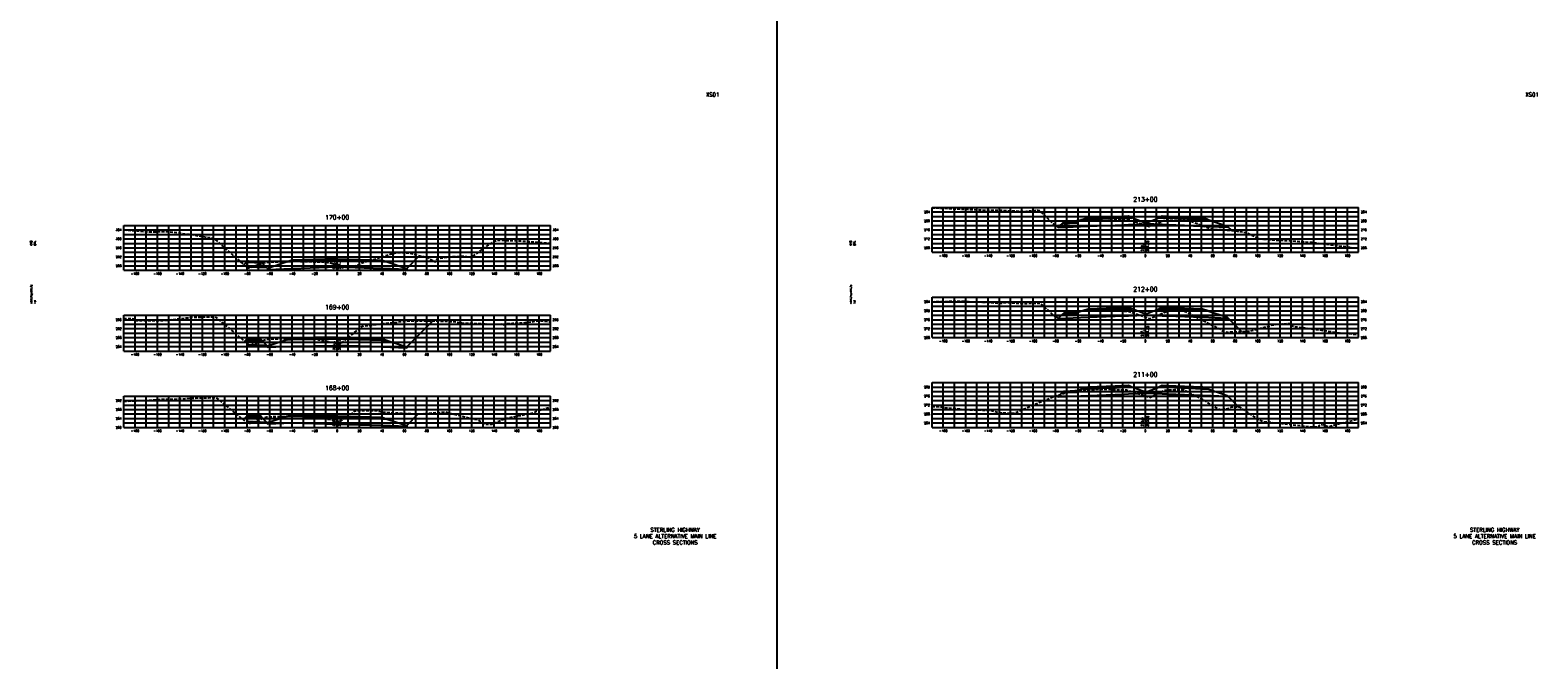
# Model space of a CAD drawing. Extents: x 37 to 10140, y -1968 to 9206.
# Tile 6 of 105: x 2957 to 4300, y 433 to 994. Entities that reach past the tile are written whole.
import ezdxf
from ezdxf.enums import TextEntityAlignment as Align

# ---------------------------------------------------------------- set-up
doc = ezdxf.new("R2010")
doc.units = 0
doc.header["$LTSCALE"] = 20
doc.header["$MEASUREMENT"] = 0
doc.linetypes.add('HIDDEN_050%', pattern=[0.1875, 0.125, -0.0625])
doc.layers.get('0').update_dxf_attribs({"color": 101})
for name, color, linetype in [('S-AT-TXT175', 6, 'Continuous'), ('S-AT-TXT80', 1, 'Continuous'), ('XDATUM', 3, 'Continuous'), ('XEG', 1, 'HIDDEN_050%'), ('XFG', 2, 'Continuous'), ('XGRID', 251, 'Continuous'), ('XGRIDT', 2, 'Continuous'), ('XREF-BORDER', 7, 'Continuous')]:
    doc.layers.add(name, color=color, linetype=linetype)
doc.styles.add('L100', font='simplex.shx', dxfattribs={"height": 2})
doc.styles.add('L175', font='ROMANSM.shx', dxfattribs={"height": 3.5})
doc.styles.add('L80', font='ROMANSM.shx', dxfattribs={"height": 1.6})

# ---------------------------------------------------------------- blocks, each defined once
blk = doc.blocks.new('03025_00_att1')
at = {"layer": 'S-AT-TXT175', "style": 'L175'}
for tag, p in [('NUM', (32.402, 20.822)), ('LINE1', (30.64, 1.444)), ('LINE2', (30.64, 1.161)), ('LINE3', (30.64, 0.877))]:
    blk.add_attdef(tag, text='', height=0.175, dxfattribs=at).set_placement(p, align=Align.CENTER)
at = {"layer": 'S-AT-TXT80', "style": 'L80'}
for tag, p in [('DESIGNED', (2.094, 14.201)), ('CHECKED', (2.265, 14.201)), ('DRAFTED', (2.436, 14.201)), ('PCTB', (2.094, 11.605)), ('PSCALE', (2.265, 11.605)), ('PVIEW', (2.436, 11.605))]:
    blk.add_attdef(tag, p, '', height=0.08, rotation=90, dxfattribs=at)

msp = doc.modelspace()

# ---------------------------------------------------------------- linework, layer by layer
msp.add_line((3621.8, 5156.3), (3621.8, -1967.9))
at = {"layer": 'XDATUM', "flags": 128}
for points in [[(3870.9, 819.7), (3872.4, 818.2), (3899, 819.3), (3931, 820.6), (3935, 820.7), (3950, 821.3), (3965, 820.7), (3969, 820.6), (4001, 819.3), (4023, 818.4), (4023, 819.3), (4026.7, 815.6)], [(3146.8, 785), (3150, 788.2), (3150, 783.2), (3167.2, 782.5), (3168, 781.7), (3168, 780.8), (3190, 781.7), (3230, 783), (3270, 781.7), (3292, 780.8), (3292, 781.7), (3303.3, 793.1)], [(3870.3, 739.1), (3872.4, 737), (3899, 738.1), (3931, 739.4), (3935, 739.5), (3950, 740.1), (3965, 739.5), (3969, 739.4), (4001, 738.1), (4023, 737.2), (4023, 738.1), (4035.6, 725.5)], [(3147.8, 716.7), (3150, 718.9), (3150, 713.9), (3167.2, 713.2), (3168, 712.4), (3168, 711.5), (3190, 712.4), (3230, 713), (3270, 711.7), (3292, 710.8), (3292, 711.7), (3315.2, 734.9)], [(3871.4, 668.5), (3872.4, 667.4), (3899, 668.5), (3931, 669.8), (3935, 669.9), (3950, 670.5), (3965, 669.9), (3969, 669.8), (4001, 668.5), (4023, 667.6), (4023, 668.5), (4033.1, 658.4)], [(3146.5, 647), (3150, 650.5), (3150, 645.5), (3167.2, 644.8), (3168, 644), (3168, 643.1), (3190, 644), (3230, 643), (3270, 641.7), (3292, 640.8), (3292, 641.7), (3302.3, 652.1)]]:
    msp.add_lwpolyline(points, dxfattribs=at)
at = {"layer": 'XEG', "flags": 128}
for points in [[(3760, 835.7), (3786.3, 834.5), (3803.9, 833.7), (3821, 833.5), (3825.9, 833.3), (3841.8, 832.5), (3842.9, 832.5), (3844.3, 832.7), (3849.9, 833.3), (3854.9, 833.8), (3859.4, 829.6), (3870, 819.5), (3882.3, 822.5), (3884.6, 823.1), (3889.2, 824.4), (3890.5, 824.9), (3890.8, 825.1), (3891.4, 825.3), (3902.1, 825.8), (3911.7, 826.1), (3927.8, 825.7), (3931.2, 825.6), (3934.3, 825.3), (3934.7, 825.2), (3950, 820.1), (3951.9, 819.5), (3953.4, 819), (3969.9, 825.8), (3971, 826.3), (3972.2, 826.2), (3985, 825.7), (3986.1, 825.6), (3988.9, 824.3), (4008.9, 816.8), (4025.5, 815.7), (4039.7, 813.7), (4051.2, 808.3), (4052.4, 807.9), (4058.5, 807.3), (4079.1, 806.4), (4092.7, 805.2), (4097.5, 804.9), (4098.2, 805), (4099.4, 804.8), (4105.3, 804), (4140, 799.6), (4140, 799.6)], [(3040, 816), (3051.9, 815.1), (3062, 814.2), (3079.2, 814.6), (3098.9, 812), (3114.2, 809.4), (3119.9, 808.7), (3132, 798), (3150.3, 782), (3160.2, 785.1), (3166.5, 787.1), (3168.4, 787.2), (3171.3, 787.4), (3186.4, 788), (3191.2, 788.2), (3195.9, 788), (3200.2, 787.9), (3217.4, 787.4), (3217.4, 787.4), (3220, 787.2), (3221.8, 786.8), (3226, 786.1), (3229.1, 785.3), (3230, 784.7), (3234.2, 782.2), (3234.3, 782.1), (3236.8, 783), (3237.6, 782.8), (3241.8, 783.2), (3245.1, 783.2), (3254.2, 787.4), (3269, 791.5), (3273.6, 793.3), (3278.1, 794.6), (3284.8, 795.8), (3293.5, 795.6), (3301.1, 793.6), (3310.8, 791.3), (3317.5, 787.2), (3318.3, 788.2), (3319.5, 790.4), (3321.5, 790.7), (3324.2, 791.2), (3331, 792), (3333.2, 792.2), (3337, 792.4), (3340.9, 792.7), (3343.7, 792.5), (3347.5, 791.9), (3349.7, 791.4), (3361.1, 799.9), (3369.5, 805.5), (3372.1, 806.8), (3377, 806.7), (3388.8, 806.6), (3415, 804.5), (3420, 804.1)], [(3760, 752), (3783, 752.6), (3810.7, 751.4), (3821, 750.6), (3826.5, 751.5), (3827.7, 751.3), (3839.6, 750.5), (3840, 750.5), (3840.1, 750.5), (3843.1, 750.3), (3852.2, 750.8), (3856.2, 750.6), (3866.2, 741.8), (3869.3, 738.9), (3870.4, 739.1), (3885.3, 742.3), (3886.4, 742.6), (3889.6, 743.2), (3890.2, 743.4), (3891.2, 743.7), (3896.7, 743.9), (3912, 744.3), (3925.7, 743.9), (3931.2, 743.7), (3932.6, 743.6), (3935, 743.5), (3948.7, 738.8), (3950, 738.3), (3954, 737), (3966.7, 742.3), (3970.1, 743.8), (3976, 744), (3977.4, 744), (3984.6, 743.8), (4015.6, 728), (4018.6, 726.2), (4022.5, 725), (4043.1, 725.8), (4054.6, 728.9), (4063.2, 731.3), (4071.6, 732.3), (4078.6, 732.7), (4080, 730.4), (4124.1, 724.2), (4126.3, 724.1), (4129.4, 723.9), (4140, 722.4)], [(3040, 737.2), (3047.4, 737.1), (3049.8, 736.9), (3050.5, 735.3), (3075.5, 735.3), (3078.9, 735.7), (3100.4, 738.1), (3101.5, 738.1), (3120.2, 738.6), (3121.2, 738.6), (3133.8, 728.3), (3152.1, 713.1), (3153.2, 713.5), (3166.6, 718.4), (3167.1, 718.4), (3171.4, 718.9), (3190.4, 719.5), (3191.2, 719.5), (3191.9, 719.5), (3211.3, 718.7), (3212.5, 718.5), (3213.5, 718.1), (3216.2, 717.8), (3229, 715.3), (3230, 715), (3232.8, 714.2), (3244.5, 723.8), (3252.6, 730.3), (3259.9, 731.1), (3271.1, 732.6), (3290.3, 734.6), (3299.5, 735.1), (3323.9, 734.8), (3334, 734.3), (3341.2, 733.1), (3362.3, 732.4), (3367.2, 731.9), (3376.7, 732.2), (3377.9, 731.3), (3380.3, 731.6), (3381.3, 732.6), (3386.6, 732.8), (3397.5, 733.4), (3409.7, 735), (3420, 734.1)], [(3760, 658.8), (3762.1, 658.8), (3790.6, 655.9), (3811.2, 655.4), (3820.8, 653.2), (3824.7, 652.9), (3826.3, 652.9), (3833.2, 652.8), (3838.7, 655.2), (3856, 662.5), (3860.3, 664.3), (3867.9, 667.3), (3873.5, 669.2), (3884.6, 672.3), (3886.7, 672.7), (3890.7, 673.5), (3891, 673.6), (3891.3, 673.6), (3900.9, 673.9), (3908.3, 674), (3911.8, 674.1), (3925.6, 673.8), (3931.1, 673.6), (3932.3, 673.5), (3933.3, 673.4), (3941.5, 670.8), (3950, 668.1), (3954.1, 666.8), (3959.2, 669.4), (3967.3, 673.2), (3972.6, 673.6), (3978.3, 673.7), (3984, 673.7), (4000.9, 665.1), (4016.3, 655.7), (4025.3, 657.2), (4027.1, 658.4), (4033.7, 658.4), (4044.9, 650.7), (4052, 646.6), (4055.1, 645.4), (4071.6, 643.6), (4096.8, 640.6), (4104.6, 640.6), (4105, 642), (4108.1, 642.6), (4113.1, 640.8), (4140, 647.6)], [(3040, 663.4), (3049.3, 663.7), (3062.1, 664.2), (3073, 665.1), (3087.6, 665.4), (3107.2, 666.4), (3115.4, 666.5), (3122.1, 666.7), (3139.4, 652.6), (3151, 643.3), (3163.3, 647.9), (3167.5, 649.4), (3169, 649.5), (3171.4, 649.6), (3176.4, 649.7), (3191.3, 650.2), (3196.9, 650), (3211.3, 649.4), (3213.3, 649.1), (3214.4, 648.9), (3228.8, 646.1), (3230, 645.8), (3232.7, 645.3), (3244.6, 653.7), (3246.2, 654.9), (3248.9, 655.1), (3264.6, 655), (3270.3, 653.8), (3271, 653.7), (3271.1, 653.7), (3301, 652), (3302.3, 652.1), (3326.7, 653.8), (3352.4, 647.5), (3355, 647), (3355.2, 646.8), (3361.5, 643.1), (3362.5, 643), (3367.8, 642.9), (3377.6, 647.2), (3380.4, 648.2), (3404.9, 653), (3406.3, 653.6), (3407.6, 654.5), (3418.8, 657.8), (3420, 657.9)]]:
    msp.add_lwpolyline(points, dxfattribs=at)
at = {"layer": 'XFG', "flags": 128}
for points in [[(3872.4, 818.2), (3872.4, 818.2), (3870.9, 819.7)], [(3950, 822.1), (3938, 826.8), (3935, 826.7), (3931, 826.6), (3899, 825.3), (3894.4, 825.1), (3889, 823.3), (3889, 822.3), (3876, 821.8), (3872.4, 818.2), (3899, 819.3), (3931, 820.6), (3935, 820.7), (3950, 821.3), (3950, 822.1)], [(3889, 823.3), (3888, 823.2), (3888, 822.9), (3878, 822.5), (3878, 822.8), (3877, 822.8), (3876, 821.8), (3889, 822.3), (3889, 823.3)], [(3888, 823.2), (3878, 822.8), (3878, 822.5), (3888, 822.9), (3888, 823.2)], [(3935, 827.1), (3931, 826.9), (3899, 825.6), (3899, 826.6), (3894.4, 825.1), (3899, 825.3), (3931, 826.6), (3935, 826.7), (3938, 826.8), (3935, 828.1), (3935, 827.1)], [(3935, 828.1), (3931, 827.9), (3899, 826.6), (3899, 826.3), (3931, 827.6), (3935, 827.7), (3935, 828.1)], [(3935, 827.7), (3931, 827.6), (3899, 826.3), (3899, 825.6), (3931, 826.9), (3935, 827.1), (3935, 827.7)], [(3950, 822.1), (3962, 826.8), (3965, 826.7), (3969, 826.6), (4001, 825.3), (4005.6, 825.1), (4023, 819.3), (4023, 818.4), (4001, 819.3), (3969, 820.6), (3965, 820.7), (3950, 821.3)], [(3965, 828.1), (3962, 826.8), (3965, 826.7), (3969, 826.6), (4001, 825.3), (4005.6, 825.1), (4001, 826.6), (4001, 825.6), (3969, 826.9), (3965, 827.1), (3965, 828.1)], [(3965, 828.1), (3965, 827.7), (3969, 827.6), (4001, 826.3), (4001, 826.6), (3969, 827.9), (3965, 828.1)], [(3965, 827.7), (3965, 827.1), (3969, 826.9), (4001, 825.6), (4001, 826.3), (3969, 827.6), (3965, 827.7)], [(4023, 819.3), (4023, 819.3), (4026.7, 815.6)], [(3292, 781.7), (3292, 781.7), (3303.3, 793.1)], [(3150, 788.2), (3150, 788.2), (3146.8, 785)], [(3150, 788.2), (3150, 787.2), (3163, 786.7), (3162, 787.7), (3161, 787.8), (3161, 787.4), (3151, 787.8), (3151, 788.2), (3150, 788.2)], [(3150, 787.2), (3150, 783.2), (3167.2, 782.5), (3163, 786.7), (3150, 787.2)], [(3151, 788.2), (3151, 787.8), (3161, 787.4), (3161, 787.8), (3151, 788.2)], [(3168, 781.7), (3167.2, 782.5)], [(3230, 789), (3190, 787.7), (3185.4, 787.5), (3168, 781.7), (3168, 780.8), (3190, 781.7), (3230, 783)], [(3230, 789.3), (3190, 788.1), (3190, 789.1), (3185.4, 787.5), (3190, 787.7), (3230, 789)], [(3230, 790.3), (3190, 789.1), (3190, 788.7), (3230, 790)], [(3230, 790), (3190, 788.7), (3190, 788.1), (3230, 789.3)], [(3230, 790.3), (3270, 789.1), (3270, 788.7), (3230, 790)], [(3230, 790), (3270, 788.7), (3270, 788.1), (3230, 789.3)], [(3230, 789.3), (3270, 788.1), (3270, 789.1), (3274.6, 787.5), (3270, 787.7), (3230, 789)], [(3230, 789), (3270, 787.7), (3274.6, 787.5), (3292, 781.7), (3292, 780.8), (3270, 781.7), (3230, 783)], [(3872.4, 737), (3872.4, 737), (3870.3, 739.1)], [(3950, 740.9), (3938, 745.6), (3935, 745.5), (3931, 745.4), (3899, 744.1), (3894.4, 743.9), (3889, 742.1), (3889, 741.1), (3876, 740.6), (3872.4, 737), (3899, 738.1), (3931, 739.4), (3935, 739.5), (3950, 740.1), (3950, 740.9)], [(3889, 742.1), (3888, 742.1), (3888, 741.7), (3878, 741.3), (3878, 741.7), (3877, 741.6), (3876, 740.6), (3889, 741.1), (3889, 742.1)], [(3888, 742.1), (3878, 741.7), (3878, 741.3), (3888, 741.7), (3888, 742.1)], [(3935, 745.9), (3931, 745.7), (3899, 744.4), (3899, 745.4), (3894.4, 743.9), (3899, 744.1), (3931, 745.4), (3935, 745.5), (3938, 745.6), (3935, 746.9), (3935, 745.9)], [(3935, 746.9), (3931, 746.7), (3899, 745.4), (3899, 745.1), (3931, 746.4), (3935, 746.5), (3935, 746.9)], [(3935, 746.5), (3931, 746.4), (3899, 745.1), (3899, 744.4), (3931, 745.7), (3935, 745.9), (3935, 746.5)], [(3950, 740.9), (3962, 745.6), (3965, 745.5), (3969, 745.4), (4001, 744.1), (4005.6, 743.9), (4023, 738.1), (4023, 737.2), (4001, 738.1), (3969, 739.4), (3965, 739.5), (3950, 740.1)], [(3965, 746.9), (3962, 745.6), (3965, 745.5), (3969, 745.4), (4001, 744.1), (4005.6, 743.9), (4001, 745.4), (4001, 744.4), (3969, 745.7), (3965, 745.9), (3965, 746.9)], [(3965, 746.9), (3965, 746.5), (3969, 746.4), (4001, 745.1), (4001, 745.4), (3969, 746.7), (3965, 746.9)], [(3965, 746.5), (3965, 745.9), (3969, 745.7), (4001, 744.4), (4001, 745.1), (3969, 746.4), (3965, 746.5)], [(3292, 711.7), (3292, 711.7), (3315.2, 734.9)], [(4023, 738.1), (4023, 738.1), (4035.6, 725.5)], [(3150, 718.9), (3150, 718.9), (3147.8, 716.7)], [(3150, 718.9), (3150, 717.9), (3163, 717.3), (3162, 718.4), (3161, 718.4), (3161, 718.1), (3151, 718.5), (3151, 718.8), (3150, 718.9)], [(3150, 717.9), (3150, 713.9), (3167.2, 713.2), (3163, 717.3), (3150, 717.9)], [(3151, 718.8), (3151, 718.5), (3161, 718.1), (3161, 718.4), (3151, 718.8)], [(3168, 712.4), (3167.2, 713.2)], [(3230, 719), (3190, 718.4), (3185.4, 718.2), (3168, 712.4), (3168, 711.5), (3190, 712.4), (3230, 713)], [(3230, 719.3), (3190, 718.7), (3190, 719.7), (3185.4, 718.2), (3190, 718.4), (3230, 719)], [(3230, 720.3), (3190, 719.7), (3190, 719.4), (3230, 720)], [(3230, 720), (3190, 719.4), (3190, 718.7), (3230, 719.3)], [(3230, 720.3), (3270, 719.1), (3270, 718.7), (3230, 720)], [(3230, 720), (3270, 718.7), (3270, 718.1), (3230, 719.3)], [(3230, 719.3), (3270, 718.1), (3270, 719.1), (3274.6, 717.5), (3270, 717.7), (3230, 719)], [(3230, 719), (3270, 717.7), (3274.6, 717.5), (3292, 711.7), (3292, 710.8), (3270, 711.7), (3230, 713)], [(3950, 671.3), (3938, 676), (3935, 675.9), (3931, 675.8), (3899, 674.5), (3894.4, 674.3), (3889, 672.5), (3889, 671.5), (3876, 671), (3872.4, 667.4), (3899, 668.5), (3931, 669.8), (3935, 669.9), (3950, 670.5), (3950, 671.3)], [(3889, 672.5), (3888, 672.5), (3888, 672.1), (3878, 671.7), (3878, 672.1), (3877, 672), (3876, 671), (3889, 671.5), (3889, 672.5)], [(3888, 672.5), (3878, 672.1), (3878, 671.7), (3888, 672.1), (3888, 672.5)], [(3935, 676.3), (3931, 676.1), (3899, 674.8), (3899, 675.8), (3894.4, 674.3), (3899, 674.5), (3931, 675.8), (3935, 675.9), (3938, 676), (3935, 677.3), (3935, 676.3)], [(3935, 677.3), (3931, 677.1), (3899, 675.8), (3899, 675.5), (3931, 676.8), (3935, 676.9), (3935, 677.3)], [(3935, 676.9), (3931, 676.8), (3899, 675.5), (3899, 674.8), (3931, 676.1), (3935, 676.3), (3935, 676.9)], [(3950, 671.3), (3962, 676), (3965, 675.9), (3969, 675.8), (4001, 674.5), (4005.6, 674.3), (4023, 668.5), (4023, 667.6), (4001, 668.5), (3969, 669.8), (3965, 669.9), (3950, 670.5)], [(3965, 677.3), (3962, 676), (3965, 675.9), (3969, 675.8), (4001, 674.5), (4005.6, 674.3), (4001, 675.8), (4001, 674.8), (3969, 676.1), (3965, 676.3), (3965, 677.3)], [(3965, 677.3), (3965, 676.9), (3969, 676.8), (4001, 675.5), (4001, 675.8), (3969, 677.1), (3965, 677.3)], [(3965, 676.9), (3965, 676.3), (3969, 676.1), (4001, 674.8), (4001, 675.5), (3969, 676.8), (3965, 676.9)], [(3872.4, 667.4), (3872.4, 667.4), (3871.4, 668.5)], [(4023, 668.5), (4023, 668.5), (4033.1, 658.4)], [(3150, 650.5), (3150, 650.5), (3146.5, 647)], [(3150, 650.5), (3150, 649.5), (3163, 648.9), (3162, 650), (3161, 650), (3161, 649.7), (3151, 650.1), (3151, 650.4), (3150, 650.5)], [(3150, 649.5), (3150, 645.5), (3167.2, 644.8), (3163, 648.9), (3150, 649.5)], [(3151, 650.4), (3151, 650.1), (3161, 649.7), (3161, 650), (3151, 650.4)], [(3168, 644), (3167.2, 644.8)], [(3230, 649), (3190, 650), (3185.4, 649.8), (3168, 644), (3168, 643.1), (3190, 644), (3230, 643)], [(3230, 649.3), (3190, 650.3), (3190, 651.3), (3185.4, 649.8), (3190, 650), (3230, 649)], [(3230, 650.3), (3190, 651.3), (3190, 651), (3230, 650)], [(3230, 650), (3190, 651), (3190, 650.3), (3230, 649.3)], [(3230, 650.3), (3270, 649.1), (3270, 648.7), (3230, 650)], [(3230, 650), (3270, 648.7), (3270, 648.1), (3230, 649.3)], [(3230, 649.3), (3270, 648.1), (3270, 649.1), (3274.6, 647.5), (3270, 647.7), (3230, 649)], [(3230, 649), (3270, 647.7), (3274.6, 647.5), (3292, 641.7), (3292, 640.8), (3270, 641.7), (3230, 643)], [(3292, 641.7), (3292, 641.7), (3302.3, 652.1)]]:
    msp.add_lwpolyline(points, dxfattribs=at)
at = {"layer": 'XGRID'}
for p, q in [((3760, 796), (3760, 836)), ((3760, 836), (4140, 836)), ((3770, 796), (3770, 836)), ((3780, 796), (3780, 836)), ((3790, 796), (3790, 836)), ((3800, 796), (3800, 836)), ((3810, 796), (3810, 836)), ((3820, 796), (3820, 836)), ((3830, 796), (3830, 836)), ((3840, 796), (3840, 836)), ((3850, 796), (3850, 836)), ((3860, 796), (3860, 836)), ((3870, 796), (3870, 836)), ((3880, 796), (3880, 836)), ((3890, 796), (3890, 836)), ((3900, 796), (3900, 836)), ((3910, 796), (3910, 836)), ((3920, 796), (3920, 836)), ((3930, 796), (3930, 836)), ((3940, 796), (3940, 836)), ((3950, 796), (3950, 836)), ((3960, 796), (3960, 836)), ((3970, 796), (3970, 836)), ((3980, 796), (3980, 836)), ((3990, 796), (3990, 836)), ((4000, 796), (4000, 836)), ((4010, 796), (4010, 836)), ((4020, 796), (4020, 836)), ((4030, 796), (4030, 836)), ((4040, 796), (4040, 836)), ((4050, 796), (4050, 836)), ((4060, 796), (4060, 836)), ((4070, 796), (4070, 836)), ((4080, 796), (4080, 836)), ((4090, 796), (4090, 836)), ((4100, 796), (4100, 836)), ((4110, 796), (4110, 836)), ((4120, 796), (4120, 836)), ((4130, 796), (4130, 836)), ((4140, 796), (4140, 836)), ((3040, 780), (3040, 820)), ((3040, 820), (3420, 820)), ((3050, 780), (3050, 820)), ((3060, 780), (3060, 820)), ((3070, 780), (3070, 820)), ((3080, 780), (3080, 820)), ((3090, 780), (3090, 820)), ((3100, 780), (3100, 820)), ((3110, 780), (3110, 820)), ((3120, 780), (3120, 820)), ((3130, 780), (3130, 820)), ((3140, 780), (3140, 820)), ((3150, 780), (3150, 820)), ((3160, 780), (3160, 820)), ((3170, 780), (3170, 820)), ((3180, 780), (3180, 820)), ((3190, 780), (3190, 820)), ((3200, 780), (3200, 820)), ((3210, 780), (3210, 820)), ((3220, 780), (3220, 820)), ((3230, 780), (3230, 820)), ((3240, 780), (3240, 820)), ((3250, 780), (3250, 820)), ((3260, 780), (3260, 820)), ((3270, 780), (3270, 820)), ((3280, 780), (3280, 820)), ((3290, 780), (3290, 820)), ((3300, 780), (3300, 820)), ((3310, 780), (3310, 820)), ((3320, 780), (3320, 820)), ((3330, 780), (3330, 820)), ((3340, 780), (3340, 820)), ((3350, 780), (3350, 820)), ((3360, 780), (3360, 820)), ((3370, 780), (3370, 820)), ((3380, 780), (3380, 820)), ((3390, 780), (3390, 820)), ((3400, 780), (3400, 820)), ((3410, 780), (3410, 820)), ((3420, 780), (3420, 820)), ((3760, 832), (4140, 832)), ((3760, 828), (4140, 828)), ((3760, 824), (4140, 824)), ((3760, 820), (4140, 820)), ((3040, 816), (3420, 816)), ((3040, 812), (3420, 812)), ((3040, 808), (3420, 808)), ((3760, 816), (4140, 816)), ((3760, 812), (4140, 812)), ((3760, 808), (4140, 808)), ((3040, 804), (3420, 804)), ((3040, 800), (3420, 800)), ((3040, 796), (3420, 796)), ((3760, 804), (4140, 804)), ((3760, 800), (4140, 800)), ((3760, 796), (4140, 796)), ((3040, 792), (3420, 792)), ((3040, 788), (3420, 788)), ((3040, 784), (3420, 784)), ((3040, 780), (3420, 780)), ((3760, 720), (3760, 756)), ((3760, 756), (4140, 756)), ((3770, 720), (3770, 756)), ((3780, 720), (3780, 756)), ((3790, 720), (3790, 756)), ((3800, 720), (3800, 756)), ((3810, 720), (3810, 756)), ((3820, 720), (3820, 756)), ((3830, 720), (3830, 756)), ((3840, 720), (3840, 756)), ((3850, 720), (3850, 756)), ((3860, 720), (3860, 756)), ((3870, 720), (3870, 756)), ((3880, 720), (3880, 756)), ((3890, 720), (3890, 756)), ((3900, 720), (3900, 756)), ((3910, 720), (3910, 756)), ((3920, 720), (3920, 756)), ((3930, 720), (3930, 756)), ((3940, 720), (3940, 756)), ((3950, 720), (3950, 756)), ((3960, 720), (3960, 756)), ((3970, 720), (3970, 756)), ((3980, 720), (3980, 756)), ((3990, 720), (3990, 756)), ((4000, 720), (4000, 756)), ((4010, 720), (4010, 756)), ((4020, 720), (4020, 756)), ((4030, 720), (4030, 756)), ((4040, 720), (4040, 756)), ((4050, 720), (4050, 756)), ((4060, 720), (4060, 756)), ((4070, 720), (4070, 756)), ((4080, 720), (4080, 756)), ((4090, 720), (4090, 756)), ((4100, 720), (4100, 756)), ((4110, 720), (4110, 756)), ((4120, 720), (4120, 756)), ((4130, 720), (4130, 756)), ((4140, 720), (4140, 756)), ((3040, 708), (3040, 740)), ((3040, 740), (3420, 740)), ((3050, 708), (3050, 740)), ((3060, 708), (3060, 740)), ((3070, 708), (3070, 740)), ((3080, 708), (3080, 740)), ((3090, 708), (3090, 740)), ((3100, 708), (3100, 740)), ((3110, 708), (3110, 740)), ((3120, 708), (3120, 740)), ((3130, 708), (3130, 740)), ((3140, 708), (3140, 740)), ((3150, 708), (3150, 740)), ((3160, 708), (3160, 740)), ((3170, 708), (3170, 740)), ((3180, 708), (3180, 740)), ((3190, 708), (3190, 740)), ((3200, 708), (3200, 740)), ((3210, 708), (3210, 740)), ((3220, 708), (3220, 740)), ((3230, 708), (3230, 740)), ((3240, 708), (3240, 740)), ((3250, 708), (3250, 740)), ((3260, 708), (3260, 740)), ((3270, 708), (3270, 740)), ((3280, 708), (3280, 740)), ((3290, 708), (3290, 740)), ((3300, 708), (3300, 740)), ((3310, 708), (3310, 740)), ((3320, 708), (3320, 740)), ((3330, 708), (3330, 740)), ((3340, 708), (3340, 740)), ((3350, 708), (3350, 740)), ((3360, 708), (3360, 740)), ((3370, 708), (3370, 740)), ((3380, 708), (3380, 740)), ((3390, 708), (3390, 740)), ((3400, 708), (3400, 740)), ((3410, 708), (3410, 740)), ((3420, 708), (3420, 740)), ((3760, 752), (4140, 752)), ((3760, 748), (4140, 748)), ((3760, 744), (4140, 744)), ((3760, 740), (4140, 740)), ((3040, 736), (3420, 736)), ((3040, 732), (3420, 732)), ((3040, 728), (3420, 728)), ((3760, 736), (4140, 736)), ((3760, 732), (4140, 732)), ((3760, 728), (4140, 728)), ((3040, 724), (3420, 724)), ((3040, 720), (3420, 720)), ((3040, 716), (3420, 716)), ((3040, 712), (3420, 712)), ((3760, 724), (4140, 724)), ((3760, 720), (4140, 720)), ((3040, 708), (3420, 708)), ((3760, 640), (3760, 680)), ((3760, 680), (4140, 680)), ((3760, 676), (4140, 676)), ((3760, 672), (4140, 672)), ((3770, 640), (3770, 680)), ((3780, 640), (3780, 680)), ((3790, 640), (3790, 680)), ((3800, 640), (3800, 680)), ((3810, 640), (3810, 680)), ((3820, 640), (3820, 680)), ((3830, 640), (3830, 680)), ((3840, 640), (3840, 680)), ((3850, 640), (3850, 680)), ((3860, 640), (3860, 680)), ((3870, 640), (3870, 680)), ((3880, 640), (3880, 680)), ((3890, 640), (3890, 680)), ((3900, 640), (3900, 680)), ((3910, 640), (3910, 680)), ((3920, 640), (3920, 680)), ((3930, 640), (3930, 680)), ((3940, 640), (3940, 680)), ((3950, 640), (3950, 680)), ((3960, 640), (3960, 680)), ((3970, 640), (3970, 680)), ((3980, 640), (3980, 680)), ((3990, 640), (3990, 680)), ((4000, 640), (4000, 680)), ((4010, 640), (4010, 680)), ((4020, 640), (4020, 680)), ((4030, 640), (4030, 680)), ((4040, 640), (4040, 680)), ((4050, 640), (4050, 680)), ((4060, 640), (4060, 680)), ((4070, 640), (4070, 680)), ((4080, 640), (4080, 680)), ((4090, 640), (4090, 680)), ((4100, 640), (4100, 680)), ((4110, 640), (4110, 680)), ((4120, 640), (4120, 680)), ((4130, 640), (4130, 680)), ((4140, 640), (4140, 680)), ((3040, 640), (3040, 668)), ((3040, 668), (3420, 668)), ((3040, 664), (3420, 664)), ((3040, 660), (3420, 660)), ((3050, 640), (3050, 668)), ((3060, 640), (3060, 668)), ((3070, 640), (3070, 668)), ((3080, 640), (3080, 668)), ((3090, 640), (3090, 668)), ((3100, 640), (3100, 668)), ((3110, 640), (3110, 668)), ((3120, 640), (3120, 668)), ((3130, 640), (3130, 668)), ((3140, 640), (3140, 668)), ((3150, 640), (3150, 668)), ((3160, 640), (3160, 668)), ((3170, 640), (3170, 668)), ((3180, 640), (3180, 668)), ((3190, 640), (3190, 668)), ((3200, 640), (3200, 668)), ((3210, 640), (3210, 668)), ((3220, 640), (3220, 668)), ((3230, 640), (3230, 668)), ((3240, 640), (3240, 668)), ((3250, 640), (3250, 668)), ((3260, 640), (3260, 668)), ((3270, 640), (3270, 668)), ((3280, 640), (3280, 668)), ((3290, 640), (3290, 668)), ((3300, 640), (3300, 668)), ((3310, 640), (3310, 668)), ((3320, 640), (3320, 668)), ((3330, 640), (3330, 668)), ((3340, 640), (3340, 668)), ((3350, 640), (3350, 668)), ((3360, 640), (3360, 668)), ((3370, 640), (3370, 668)), ((3380, 640), (3380, 668)), ((3390, 640), (3390, 668)), ((3400, 640), (3400, 668)), ((3410, 640), (3410, 668)), ((3420, 640), (3420, 668)), ((3760, 668), (4140, 668)), ((3760, 664), (4140, 664)), ((3760, 660), (4140, 660)), ((3040, 656), (3420, 656)), ((3040, 652), (3420, 652)), ((3040, 648), (3420, 648)), ((3760, 656), (4140, 656)), ((3760, 652), (4140, 652)), ((3760, 648), (4140, 648)), ((3040, 644), (3420, 644)), ((3040, 640), (3420, 640)), ((3760, 644), (4140, 644)), ((3760, 640), (4140, 640))]:
    msp.add_line(p, q, dxfattribs=at)

# ---------------------------------------------------------------- block references
at = {"layer": 'XREF-BORDER'}
ref = msp.add_blockref('03025_00_att1', (2916.4, 518.2), dxfattribs=dict(at, xscale=20, yscale=20, zscale=20))
ref.add_attrib('LINE1', 'STERLING HIGHWAY', dxfattribs={"layer": 'S-AT-TXT175', "height": 3.5, "style": 'L175'}).set_placement((3531.1, 547.1), align=Align.CENTER)
ref.add_attrib('LINE2', '5 LANE ALTERNATIVE MAIN LINE', dxfattribs={"layer": 'S-AT-TXT175', "height": 3.5, "style": 'L175'}).set_placement((3531.1, 541.4), align=Align.CENTER)
ref.add_attrib('LINE3', 'CROSS SECTIONS', dxfattribs={"layer": 'S-AT-TXT175', "height": 3.5, "style": 'L175'}).set_placement((3531.1, 535.8), align=Align.CENTER)
ref.add_attrib('NUM', 'XS01', dxfattribs={"layer": 'S-AT-TXT175', "height": 3.5, "style": 'L175'}).set_placement((3564.5, 934.7), align=Align.CENTER)
ref.add_attrib('DESIGNED', 'CAB', (2958.3, 802.2), dxfattribs={"layer": 'S-AT-TXT80', "height": 1.6, "rotation": 90, "style": 'L80'})
ref.add_attrib('CHECKED', 'DRL', (2961.7, 802.2), dxfattribs={"layer": 'S-AT-TXT80', "height": 1.6, "rotation": 90, "style": 'L80'})
ref.add_attrib('PCTB', 'adot_hs,adot_fs', (2958.3, 750.3), dxfattribs={"layer": 'S-AT-TXT80', "height": 1.6, "rotation": 90, "style": 'L80'})
ref.add_attrib('PSCALE', '1:1', (2961.7, 750.3), dxfattribs={"layer": 'S-AT-TXT80', "height": 1.6, "rotation": 90, "style": 'L80'})
ref = msp.add_blockref('03025_00_att1', (3646.4, 518.2), dxfattribs=dict(at, xscale=20, yscale=20, zscale=20))
ref.add_attrib('LINE1', 'STERLING HIGHWAY', dxfattribs={"layer": 'S-AT-TXT175', "height": 3.5, "style": 'L175'}).set_placement((4261.1, 547.1), align=Align.CENTER)
ref.add_attrib('LINE2', '5 LANE ALTERNATIVE MAIN LINE', dxfattribs={"layer": 'S-AT-TXT175', "height": 3.5, "style": 'L175'}).set_placement((4261.1, 541.4), align=Align.CENTER)
ref.add_attrib('LINE3', 'CROSS SECTIONS', dxfattribs={"layer": 'S-AT-TXT175', "height": 3.5, "style": 'L175'}).set_placement((4261.1, 535.8), align=Align.CENTER)
ref.add_attrib('NUM', 'XS01', dxfattribs={"layer": 'S-AT-TXT175', "height": 3.5, "style": 'L175'}).set_placement((4294.5, 934.7), align=Align.CENTER)
ref.add_attrib('DESIGNED', 'CAB', (3688.3, 802.2), dxfattribs={"layer": 'S-AT-TXT80', "height": 1.6, "rotation": 90, "style": 'L80'})
ref.add_attrib('CHECKED', 'DRL', (3691.7, 802.2), dxfattribs={"layer": 'S-AT-TXT80', "height": 1.6, "rotation": 90, "style": 'L80'})
ref.add_attrib('PCTB', 'adot_hs,adot_fs', (3688.3, 750.3), dxfattribs={"layer": 'S-AT-TXT80', "height": 1.6, "rotation": 90, "style": 'L80'})
ref.add_attrib('PSCALE', '1:1', (3691.7, 750.3), dxfattribs={"layer": 'S-AT-TXT80', "height": 1.6, "rotation": 90, "style": 'L80'})

# ---------------------------------------------------------------- texts
at = {"layer": 'XGRIDT', "style": 'L100'}
for s, p in [('284', (3758, 832)), ('280', (3758, 824)), ('304', (3038, 816)), ('300', (3038, 808)), ('276', (3758, 816)), ('272', (3758, 808)), ('296', (3038, 800)), ('292', (3038, 792)), ('268', (3758, 800)), ('288', (3038, 784)), ('284', (3758, 752)), ('280', (3758, 744)), ('296', (3038, 736)), ('292', (3038, 728)), ('276', (3758, 736)), ('272', (3758, 728)), ('288', (3038, 720)), ('284', (3038, 712)), ('268', (3758, 720)), ('280', (3758, 676)), ('292', (3038, 664)), ('276', (3758, 668)), ('272', (3758, 660)), ('288', (3038, 656)), ('284', (3038, 648)), ('268', (3758, 652)), ('264', (3758, 644)), ('280', (3038, 640))]:
    msp.add_text(s, height=2, dxfattribs=at).set_placement(p, align=Align.MIDDLE_RIGHT)
for s, p in [('213+00', (3950, 840)), ('170+00', (3230, 824)), ('212+00', (3950, 760)), ('169+00', (3230, 744)), ('211+00', (3950, 684)), ('168+00', (3230, 672))]:
    msp.add_text(s, height=4, dxfattribs=at).set_placement(p, align=Align.BOTTOM_CENTER)
for s, p in [('284', (4142, 832)), ('280', (4142, 824)), ('304', (3422, 816)), ('300', (3422, 808)), ('276', (4142, 816)), ('272', (4142, 808)), ('296', (3422, 800)), ('292', (3422, 792)), ('268', (4142, 800)), ('288', (3422, 784)), ('284', (4142, 752)), ('280', (4142, 744)), ('296', (3422, 736)), ('292', (3422, 728)), ('276', (4142, 736)), ('272', (4142, 728)), ('288', (3422, 720)), ('284', (3422, 712)), ('268', (4142, 720)), ('280', (4142, 676)), ('292', (3422, 664)), ('276', (4142, 668)), ('272', (4142, 660)), ('288', (3422, 656)), ('284', (3422, 648)), ('268', (4142, 652)), ('264', (4142, 644)), ('280', (3422, 640))]:
    msp.add_text(s, height=2, dxfattribs=at).set_placement(p, align=Align.MIDDLE_LEFT)
for s, p in [('-180', (3770, 794)), ('-160', (3790, 794)), ('-140', (3810, 794)), ('-120', (3830, 794)), ('-100', (3850, 794)), ('-80', (3870, 794)), ('-60', (3890, 794)), ('-40', (3910, 794)), ('-20', (3930, 794)), ('0', (3950, 794)), ('20', (3970, 794)), ('40', (3990, 794)), ('60', (4010, 794)), ('80', (4030, 794)), ('100', (4050, 794)), ('120', (4070, 794)), ('140', (4090, 794)), ('160', (4110, 794)), ('180', (4130, 794)), ('-180', (3050, 778)), ('-160', (3070, 778)), ('-140', (3090, 778)), ('-120', (3110, 778)), ('-100', (3130, 778)), ('-80', (3150, 778)), ('-60', (3170, 778)), ('-40', (3190, 778)), ('-20', (3210, 778)), ('0', (3230, 778)), ('20', (3250, 778)), ('40', (3270, 778)), ('60', (3290, 778)), ('80', (3310, 778)), ('100', (3330, 778)), ('120', (3350, 778)), ('140', (3370, 778)), ('160', (3390, 778)), ('180', (3410, 778)), ('-180', (3770, 718)), ('-160', (3790, 718)), ('-140', (3810, 718)), ('-120', (3830, 718)), ('-100', (3850, 718)), ('-80', (3870, 718)), ('-60', (3890, 718)), ('-40', (3910, 718)), ('-20', (3930, 718)), ('0', (3950, 718)), ('20', (3970, 718)), ('40', (3990, 718)), ('60', (4010, 718)), ('80', (4030, 718)), ('100', (4050, 718)), ('120', (4070, 718)), ('140', (4090, 718)), ('160', (4110, 718)), ('180', (4130, 718)), ('-180', (3050, 706)), ('-160', (3070, 706)), ('-140', (3090, 706)), ('-120', (3110, 706)), ('-100', (3130, 706)), ('-80', (3150, 706)), ('-60', (3170, 706)), ('-40', (3190, 706)), ('-20', (3210, 706)), ('0', (3230, 706)), ('20', (3250, 706)), ('40', (3270, 706)), ('60', (3290, 706)), ('80', (3310, 706)), ('100', (3330, 706)), ('120', (3350, 706)), ('140', (3370, 706)), ('160', (3390, 706)), ('180', (3410, 706)), ('-180', (3050, 638)), ('-160', (3070, 638)), ('-140', (3090, 638)), ('-120', (3110, 638)), ('-100', (3130, 638)), ('-80', (3150, 638)), ('-60', (3170, 638)), ('-40', (3190, 638)), ('-20', (3210, 638)), ('0', (3230, 638)), ('20', (3250, 638)), ('40', (3270, 638)), ('60', (3290, 638)), ('80', (3310, 638)), ('100', (3330, 638)), ('120', (3350, 638)), ('140', (3370, 638)), ('160', (3390, 638)), ('180', (3410, 638)), ('-180', (3770, 638)), ('-160', (3790, 638)), ('-140', (3810, 638)), ('-120', (3830, 638)), ('-100', (3850, 638)), ('-80', (3870, 638)), ('-60', (3890, 638)), ('-40', (3910, 638)), ('-20', (3930, 638)), ('0', (3950, 638)), ('20', (3970, 638)), ('40', (3990, 638)), ('60', (4010, 638)), ('80', (4030, 638)), ('100', (4050, 638)), ('120', (4070, 638)), ('140', (4090, 638)), ('160', (4110, 638)), ('180', (4130, 638))]:
    msp.add_text(s, height=2, dxfattribs=at).set_placement(p, align=Align.TOP_CENTER)
for s, p in [('278.1', (3949, 797)), ('288.4', (3229, 781)), ('277.2', (3949, 721)), ('285.5', (3229, 709)), ('282.9', (3229, 641)), ('276.0', (3949, 641))]:
    msp.add_text(s, height=2, rotation=90, dxfattribs=at).set_placement(p, align=Align.BOTTOM_LEFT)
for s, p in [('281.95', (3951, 797)), ('291.17', (3231, 781)), ('281.35', (3951, 721)), ('288.17', (3231, 709)), ('285.17', (3231, 641)), ('280.55', (3951, 641))]:
    msp.add_text(s, height=2, rotation=90, dxfattribs=at).set_placement(p, align=Align.TOP_LEFT)

doc.saveas('drawing.dxf')
